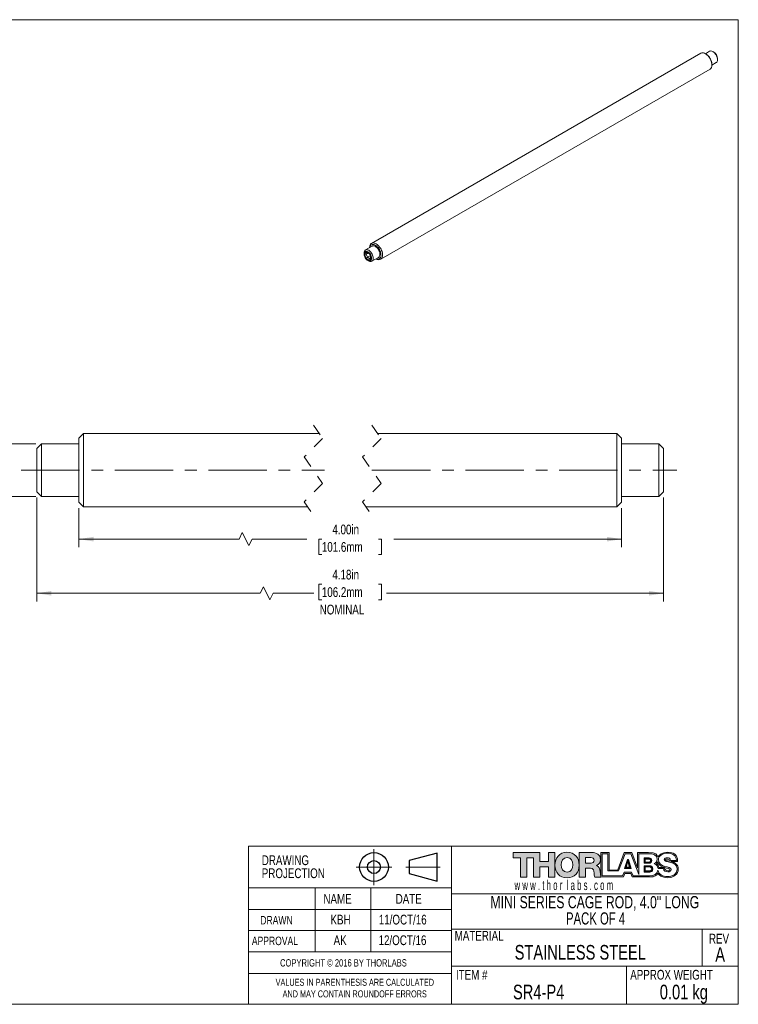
# Model space of a CAD drawing. Header units: inches. Extents: x 0.1 to 10.9, y 0 to 8.5.
# Tile 2 of 2: x 4.8 to 10.9, y 0 to 8.5. Entities that reach past the tile are written whole.
import ezdxf

# ---------------------------------------------------------------- set-up
doc = ezdxf.new("R2010")
doc.units = ezdxf.units.IN
doc.header["$MEASUREMENT"] = 0
doc.header["$PDSIZE"] = -1
doc.linetypes.add('CENTERX2', pattern=[0.8, 0.5, -0.1, 0.1, -0.1])
doc.linetypes.add('HIDDEN', pattern=[0.075, 0.05, -0.025])
doc.styles.add('SLDTEXTSTYLE0', font='TXT', dxfattribs={"width": 0.75})
doc.styles.add('SLDTEXTSTYLE1', font='TXT', dxfattribs={"width": 0.6})
doc.styles.add('SLDTEXTSTYLE2', font='TXT', dxfattribs={"width": 0.694444})
doc.dimstyles.new('SLDDIMSTYLE1', dxfattribs={"dimtxt": 0.083333, "dimasz": 0.125, "dimexe": 0, "dimexo": 0.0625, "dimgap": 0.020833, "dimtad": 0, "dimtih": 1, "dimtoh": 1, "dimlfac": 0.25, "dimrnd": 1e-09, "dimzin": 4, "dimdsep": 46, "dimtxsty": 'SLDTEXTSTYLE0', "dimsah": 1, "dimcen": 0.09, "dimadec": 0, "dimazin": 1, "dimtfac": 1, "dimtofl": 0, "dimtmove": 0, "dimatfit": 3, "dimfxl": 1, "dimfrac": 2, "dimtolj": 1, "dimtzin": 12, "dimarcsym": 0})
doc.dimstyles.new('SLDDIMSTYLE2', dxfattribs={"dimtxt": 0.083333, "dimasz": 0.125, "dimexe": 0, "dimexo": 0.0625, "dimgap": 0.020833, "dimtad": 0, "dimtih": 1, "dimtoh": 1, "dimlfac": 0.25, "dimrnd": 1e-09, "dimzin": 12, "dimdsep": 46, "dimtxsty": 'SLDTEXTSTYLE0', "dimsah": 1, "dimcen": 0.09, "dimadec": 0, "dimazin": 3, "dimtfac": 1, "dimtofl": 0, "dimtmove": 0, "dimatfit": 3, "dimfxl": 1, "dimfrac": 2, "dimtolj": 1, "dimtzin": 12, "dimarcsym": 0})
doc.dimstyles.new('SLDDIMSTYLE3', dxfattribs={"dimtxt": 0.083333, "dimasz": 0.125, "dimexe": 0, "dimexo": 0.0625, "dimgap": 0.020833, "dimtad": 0, "dimtih": 1, "dimtoh": 1, "dimlfac": 0.25, "dimrnd": 1e-09, "dimzin": 12, "dimdsep": 46, "dimtxsty": 'SLDTEXTSTYLE0', "dimsah": 1, "dimcen": 0.09, "dimadec": 0, "dimazin": 3, "dimtfac": 1, "dimtmove": 0, "dimatfit": 0, "dimfxl": 1, "dimfrac": 2, "dimtolj": 1, "dimtzin": 12, "dimarcsym": 0})

# ---------------------------------------------------------------- blocks, each defined once
blk = doc.blocks.new('THORLABS LOGO1')
at = {"linetype": 'Continuous'}
blk.add_hatch(color=7, dxfattribs=at).paths.add_polyline_path([(2.398, 1.664), (2.398, 1.97), (2.618, 1.97), (2.618, 1.13), (2.398, 1.13), (2.398, 1.476), (2.109, 1.476), (2.109, 1.13), (1.889, 1.13), (1.889, 1.782), (1.661, 1.782), (1.661, 1.13), (1.441, 1.13), (1.441, 1.782), (1.189, 1.782), (1.189, 1.97), (2.109, 1.97), (2.109, 1.664)], flags=0)
h = blk.add_hatch(color=7, dxfattribs=at)
edge = h.paths.add_edge_path(flags=0)
edge.add_spline(control_points=[(3.034, 1.1), (3.3, 1.101), (3.45, 1.295), (3.449, 1.539), (3.449, 1.783), (3.298, 1.976), (3.032, 1.976)], knot_values=[0, 0, 0, 0, 1, 1, 1, 2, 2, 2, 2], weights=[1, 1, 1, 1, 1, 1, 1], degree=3, periodic=0)
edge.add_spline(control_points=[(3.032, 1.976), (2.768, 1.975), (2.619, 1.782), (2.619, 1.54)], knot_values=[3.002118, 3.002118, 3.002118, 3.002118, 4, 4, 4, 4], weights=[1, 1, 1, 1], degree=3, periodic=0)
edge.add_spline(control_points=[(2.619, 1.54), (2.619, 1.54), (2.619, 1.539), (2.619, 1.539), (2.618, 1.295), (2.768, 1.101), (3.034, 1.1)], knot_values=[2, 2, 2, 2, 2.002118, 2.002118, 2.002118, 3.002118, 3.002118, 3.002118, 3.002118], weights=[1, 1, 1, 1, 1, 1, 1], degree=3, periodic=0)
edge = h.paths.add_edge_path(flags=0)
edge.add_spline(control_points=[(3.033, 1.301), (2.891, 1.301), (2.837, 1.426), (2.837, 1.551)], knot_values=[3, 3, 3, 3, 4, 4, 4, 4], weights=[1, 1, 1, 1], degree=3, periodic=0)
edge.add_spline(control_points=[(2.837, 1.551), (2.837, 1.676), (2.891, 1.801), (3.033, 1.801)], knot_values=[2, 2, 2, 2, 3, 3, 3, 3], weights=[1, 1, 1, 1], degree=3, periodic=0)
edge.add_spline(control_points=[(3.033, 1.801), (3.175, 1.801), (3.229, 1.676), (3.229, 1.551)], knot_values=[1, 1, 1, 1, 2, 2, 2, 2], weights=[1, 1, 1, 1], degree=3, periodic=0)
edge.add_spline(control_points=[(3.229, 1.551), (3.229, 1.426), (3.175, 1.301), (3.033, 1.301)], knot_values=[0, 0, 0, 0, 1, 1, 1, 1], weights=[1, 1, 1, 1], degree=3, periodic=0)
h = blk.add_hatch(color=7, dxfattribs=at)
edge = h.paths.add_edge_path(flags=0)
edge.add_line((3.45, 1.13), (3.45, 1.97))
edge.add_line((3.45, 1.97), (3.88, 1.97))
edge.add_spline(control_points=[(3.88, 1.97), (4.029, 1.97), (4.175, 1.903), (4.175, 1.734)], knot_values=[1, 1, 1, 1, 2, 2, 2, 2], weights=[1, 1, 1, 1], degree=3, periodic=0)
edge.add_spline(control_points=[(4.175, 1.734), (4.175, 1.643), (4.132, 1.557), (4.043, 1.523)], knot_values=[2, 2, 2, 2, 3, 3, 3, 3], weights=[1, 1, 1, 1], degree=3, periodic=0)
edge.add_line((4.043, 1.523), (4.043, 1.521))
edge.add_spline(control_points=[(4.043, 1.521), (4.133, 1.499), (4.159, 1.399), (4.166, 1.319)], knot_values=[4, 4, 4, 4, 5, 5, 5, 5], weights=[1, 1, 1, 1], degree=3, periodic=0)
edge.add_spline(control_points=[(4.166, 1.319), (4.169, 1.293), (4.173, 1.219), (4.188, 1.17)], knot_values=[5, 5, 5, 5, 5.740443, 5.740443, 5.740443, 5.740443], weights=[1, 1, 1, 1], degree=3, periodic=0)
edge.add_line((4.188, 1.17), (4.188, 1.13))
edge.add_line((4.188, 1.13), (3.984, 1.13))
edge.add_spline(control_points=[(3.984, 1.13), (3.965, 1.158), (3.962, 1.241), (3.959, 1.264)], knot_values=[7, 7, 7, 7, 8, 8, 8, 8], weights=[1, 1, 1, 1], degree=3, periodic=0)
edge.add_spline(control_points=[(3.959, 1.264), (3.953, 1.349), (3.939, 1.436), (3.836, 1.436)], knot_values=[8, 8, 8, 8, 9, 9, 9, 9], weights=[1, 1, 1, 1], degree=3, periodic=0)
edge.add_line((3.836, 1.436), (3.67, 1.436))
edge.add_line((3.67, 1.436), (3.67, 1.13))
edge.add_line((3.67, 1.13), (3.45, 1.13))
edge = h.paths.add_edge_path(flags=0)
edge.add_line((3.845, 1.796), (3.67, 1.796))
edge.add_line((3.67, 1.796), (3.67, 1.606))
edge.add_line((3.67, 1.606), (3.854, 1.606))
edge.add_spline(control_points=[(3.854, 1.606), (3.92, 1.606), (3.956, 1.642), (3.956, 1.705)], knot_values=[1, 1, 1, 1, 2, 2, 2, 2], weights=[1, 1, 1, 1], degree=3, periodic=0)
edge.add_spline(control_points=[(3.956, 1.705), (3.956, 1.768), (3.906, 1.796), (3.845, 1.796)], knot_values=[2, 2, 2, 2, 3, 3, 3, 3], weights=[1, 1, 1, 1], degree=3, periodic=0)
h = blk.add_hatch(color=7, dxfattribs=at)
edge = h.paths.add_edge_path(flags=0)
edge.add_spline(control_points=[(6.142, 1.818), (6.107, 1.886), (6.086, 1.97), (5.816, 1.97)], knot_values=[4, 4, 4, 4, 5, 5, 5, 5], weights=[1, 1, 1, 1], degree=3, periodic=0)
edge.add_line((5.816, 1.97), (5.445, 1.97))
edge.add_line((5.445, 1.97), (5.445, 1.447))
edge.add_line((5.445, 1.447), (5.251, 1.97))
edge.add_line((5.251, 1.97), (4.991, 1.97))
edge.add_line((4.991, 1.97), (4.765, 1.372))
edge.add_line((4.765, 1.372), (4.478, 1.37))
edge.add_line((4.478, 1.37), (4.474, 1.97))
edge.add_line((4.474, 1.97), (4.188, 1.97))
edge.add_line((4.188, 1.97), (4.188, 1.13))
edge.add_line((4.188, 1.13), (4.963, 1.132))
edge.add_line((4.963, 1.132), (5.013, 1.256))
edge.add_line((5.013, 1.256), (5.217, 1.256))
edge.add_line((5.217, 1.256), (5.265, 1.132))
edge.add_line((5.265, 1.132), (5.893, 1.132))
edge.add_spline(control_points=[(5.893, 1.132), (6.005, 1.134), (6.109, 1.187), (6.141, 1.265)], knot_values=[19, 19, 19, 19, 20, 20, 20, 20], weights=[1, 1, 1, 1], degree=3, periodic=0)
edge.add_spline(control_points=[(6.141, 1.265), (6.171, 1.187), (6.276, 1.109), (6.48, 1.109)], knot_values=[20, 20, 20, 20, 21, 21, 21, 21], weights=[1, 1, 1, 1], degree=3, periodic=0)
edge.add_spline(control_points=[(6.48, 1.109), (6.684, 1.109), (6.835, 1.233), (6.835, 1.396)], knot_values=[21, 21, 21, 21, 22, 22, 22, 22], weights=[1, 1, 1, 1], degree=3, periodic=0)
edge.add_spline(control_points=[(6.835, 1.396), (6.835, 1.561), (6.74, 1.62), (6.588, 1.66)], knot_values=[22, 22, 22, 22, 23, 23, 23, 23], weights=[1, 1, 1, 1], degree=3, periodic=0)
edge.add_spline(control_points=[(6.588, 1.66), (6.586, 1.661), (6.584, 1.661), (6.582, 1.662)], knot_values=[0, 0, 0, 0, 1, 1, 1, 1], weights=[1, 1, 1, 1], degree=3, periodic=0)
edge.add_line((6.582, 1.662), (6.814, 1.66))
edge.add_spline(control_points=[(6.814, 1.66), (6.814, 1.782), (6.79, 1.978), (6.464, 1.978)], knot_values=[2, 2, 2, 2, 3, 3, 3, 3], weights=[1, 1, 1, 1], degree=3, periodic=0)
edge.add_spline(control_points=[(6.464, 1.978), (6.274, 1.978), (6.18, 1.886), (6.142, 1.818)], knot_values=[3, 3, 3, 3, 4, 4, 4, 4], weights=[1, 1, 1, 1], degree=3, periodic=0)
edge = h.paths.add_edge_path(flags=0)
edge.add_spline(control_points=[(6.548, 1.382), (6.539, 1.345), (6.512, 1.334), (6.441, 1.354)], knot_values=[4, 4, 4, 4, 5, 5, 5, 5], weights=[1, 1, 1, 1], degree=3, periodic=0)
edge.add_spline(control_points=[(6.441, 1.354), (6.367, 1.374), (6.366, 1.415), (6.366, 1.46)], knot_values=[5, 5, 5, 5, 6, 6, 6, 6], weights=[1, 1, 1, 1], degree=3, periodic=0)
edge.add_spline(control_points=[(6.366, 1.46), (6.459, 1.433), (6.553, 1.401), (6.548, 1.382)], knot_values=[3, 3, 3, 3, 4, 4, 4, 4], weights=[1, 1, 1, 1], degree=3, periodic=0)
edge = h.paths.add_edge_path(flags=0)
edge.add_spline(control_points=[(6.114, 1.739), (6.114, 1.671), (6.074, 1.616), (6.014, 1.587)], knot_values=[17, 17, 17, 17, 18, 18, 18, 18], weights=[1, 1, 1, 1], degree=3, periodic=0)
edge.add_spline(control_points=[(6.014, 1.587), (6.089, 1.565), (6.137, 1.504), (6.144, 1.427)], knot_values=[18, 18, 18, 18, 19, 19, 19, 19], weights=[1, 1, 1, 1], degree=3, periodic=0)
edge.add_line((6.144, 1.427), (6.333, 1.427))
edge.add_spline(control_points=[(6.333, 1.427), (6.337, 1.338), (6.393, 1.309), (6.477, 1.309)], knot_values=[20, 20, 20, 20, 21, 21, 21, 21], weights=[1, 1, 1, 1], degree=3, periodic=0)
edge.add_spline(control_points=[(6.477, 1.309), (6.536, 1.309), (6.598, 1.33), (6.598, 1.386)], knot_values=[21, 21, 21, 21, 22, 22, 22, 22], weights=[1, 1, 1, 1], degree=3, periodic=0)
edge.add_spline(control_points=[(6.598, 1.386), (6.598, 1.453), (6.489, 1.466), (6.38, 1.496)], knot_values=[22, 22, 22, 22, 23, 23, 23, 23], weights=[1, 1, 1, 1], degree=3, periodic=0)
edge.add_spline(control_points=[(6.38, 1.496), (6.271, 1.527), (6.158, 1.576), (6.158, 1.715)], knot_values=[23, 23, 23, 23, 24, 24, 24, 24], weights=[1, 1, 1, 1], degree=3, periodic=0)
edge.add_spline(control_points=[(6.158, 1.715), (6.158, 1.88), (6.325, 1.945), (6.467, 1.945)], knot_values=[24, 24, 24, 24, 25, 25, 25, 25], weights=[1, 1, 1, 1], degree=3, periodic=0)
edge.add_spline(control_points=[(6.467, 1.945), (6.618, 1.945), (6.77, 1.872), (6.771, 1.701)], knot_values=[25, 25, 25, 25, 26, 26, 26, 26], weights=[1, 1, 1, 1], degree=3, periodic=0)
edge.add_line((6.771, 1.701), (6.574, 1.701))
edge.add_spline(control_points=[(6.574, 1.701), (6.577, 1.77), (6.512, 1.792), (6.451, 1.792)], knot_values=[27, 27, 27, 27, 28, 28, 28, 28], weights=[1, 1, 1, 1], degree=3, periodic=0)
edge.add_spline(control_points=[(6.451, 1.792), (6.409, 1.792), (6.355, 1.777), (6.355, 1.727)], knot_values=[28, 28, 28, 28, 29, 29, 29, 29], weights=[1, 1, 1, 1], degree=3, periodic=0)
edge.add_spline(control_points=[(6.355, 1.727), (6.355, 1.669), (6.465, 1.659), (6.576, 1.628)], knot_values=[29, 29, 29, 29, 30, 30, 30, 30], weights=[1, 1, 1, 1], degree=3, periodic=0)
edge.add_spline(control_points=[(6.576, 1.628), (6.685, 1.597), (6.796, 1.546), (6.796, 1.41)], knot_values=[30, 30, 30, 30, 31, 31, 31, 31], weights=[1, 1, 1, 1], degree=3, periodic=0)
edge.add_spline(control_points=[(6.796, 1.41), (6.796, 1.218), (6.632, 1.147), (6.465, 1.147)], knot_values=[31, 31, 31, 31, 32, 32, 32, 32], weights=[1, 1, 1, 1], degree=3, periodic=0)
edge.add_spline(control_points=[(6.465, 1.147), (6.311, 1.147), (6.172, 1.216), (6.142, 1.364)], knot_values=[0, 0, 0, 0, 1, 1, 1, 1], weights=[1, 1, 1, 1], degree=3, periodic=0)
edge.add_spline(control_points=[(6.142, 1.364), (6.122, 1.22), (5.998, 1.169), (5.849, 1.169)], knot_values=[1, 1, 1, 1, 2, 2, 2, 2], weights=[1, 1, 1, 1], degree=3, periodic=0)
edge.add_line((5.849, 1.169), (5.294, 1.169))
edge.add_line((5.294, 1.169), (5.238, 1.298))
edge.add_line((5.238, 1.298), (4.992, 1.298))
edge.add_line((4.992, 1.298), (4.935, 1.17))
edge.add_line((4.935, 1.17), (4.233, 1.17))
edge.add_line((4.233, 1.17), (4.233, 1.929))
edge.add_line((4.233, 1.929), (4.431, 1.929))
edge.add_line((4.431, 1.929), (4.431, 1.342))
edge.add_line((4.431, 1.342), (4.795, 1.342))
edge.add_line((4.795, 1.342), (5.015, 1.929))
edge.add_line((5.015, 1.929), (5.216, 1.929))
edge.add_line((5.216, 1.929), (5.484, 1.222))
edge.add_line((5.484, 1.222), (5.484, 1.929))
edge.add_line((5.484, 1.929), (5.84, 1.929))
edge.add_spline(control_points=[(5.84, 1.929), (5.97, 1.931), (6.114, 1.897), (6.114, 1.739)], knot_values=[16, 16, 16, 16, 17, 17, 17, 17], weights=[1, 1, 1, 1], degree=3, periodic=0)
edge = h.paths.add_edge_path(flags=0)
edge.add_line((6.361, 1.462), (6.17, 1.462))
edge.add_spline(control_points=[(6.17, 1.462), (6.17, 1.519), (6.12, 1.569), (6.089, 1.59)], knot_values=[8, 8, 8, 8, 9, 9, 9, 9], weights=[1, 1, 1, 1], degree=3, periodic=0)
edge.add_spline(control_points=[(6.089, 1.59), (6.104, 1.608), (6.128, 1.626), (6.136, 1.658)], knot_values=[9, 9, 9, 9, 10, 10, 10, 10], weights=[1, 1, 1, 1], degree=3, periodic=0)
edge.add_spline(control_points=[(6.136, 1.658), (6.136, 1.569), (6.219, 1.501), (6.324, 1.472)], knot_values=[10, 10, 10, 10, 11, 11, 11, 11], weights=[1, 1, 1, 1], degree=3, periodic=0)
edge.add_spline(control_points=[(6.324, 1.472), (6.336, 1.469), (6.349, 1.465), (6.361, 1.462)], knot_values=[0, 0, 0, 0, 1, 1, 1, 1], weights=[1, 1, 1, 1], degree=3, periodic=0)
edge = h.paths.add_edge_path(flags=0)
edge.add_spline(control_points=[(6.466, 1.742), (6.511, 1.74), (6.526, 1.731), (6.53, 1.704)], knot_values=[2, 2, 2, 2, 3, 3, 3, 3], weights=[1, 1, 1, 1], degree=3, periodic=0)
edge.add_spline(control_points=[(6.53, 1.704), (6.532, 1.693), (6.532, 1.686), (6.532, 1.672)], knot_values=[3, 3, 3, 3, 4, 4, 4, 4], weights=[1, 1, 1, 1], degree=3, periodic=0)
edge.add_spline(control_points=[(6.532, 1.672), (6.427, 1.699), (6.398, 1.703), (6.398, 1.726)], knot_values=[0, 0, 0, 0, 1, 1, 1, 1], weights=[1, 1, 1, 1], degree=3, periodic=0)
edge.add_spline(control_points=[(6.398, 1.726), (6.398, 1.736), (6.444, 1.742), (6.466, 1.742)], knot_values=[1, 1, 1, 1, 2, 2, 2, 2], weights=[1, 1, 1, 1], degree=3, periodic=0)
h = blk.add_hatch(color=7, dxfattribs=at)
h.paths.add_polyline_path([(5.003, 1.425), (5.229, 1.425), (5.133, 1.729), (5.102, 1.729)], flags=0)
h.paths.add_polyline_path([(5.056, 1.466), (5.115, 1.649), (5.173, 1.466)], flags=0)
h = blk.add_hatch(color=7, dxfattribs=at)
edge = h.paths.add_edge_path(flags=0)
edge.add_line((5.665, 1.602), (5.665, 1.786))
edge.add_line((5.665, 1.786), (5.841, 1.786))
edge.add_spline(control_points=[(5.841, 1.786), (5.889, 1.786), (5.934, 1.763), (5.934, 1.693)], knot_values=[1, 1, 1, 1, 2, 2, 2, 2], weights=[1, 1, 1, 1], degree=3, periodic=0)
edge.add_spline(control_points=[(5.934, 1.693), (5.934, 1.625), (5.88, 1.602), (5.841, 1.602)], knot_values=[2, 2, 2, 2, 3, 3, 3, 3], weights=[1, 1, 1, 1], degree=3, periodic=0)
edge.add_line((5.841, 1.602), (5.665, 1.602))
edge = h.paths.add_edge_path(flags=0)
edge.add_spline(control_points=[(5.891, 1.692), (5.891, 1.732), (5.859, 1.745), (5.826, 1.745)], knot_values=[3, 3, 3, 3, 4, 4, 4, 4], weights=[1, 1, 1, 1], degree=3, periodic=0)
edge.add_line((5.826, 1.745), (5.703, 1.745))
edge.add_line((5.703, 1.745), (5.703, 1.639))
edge.add_line((5.703, 1.639), (5.826, 1.639))
edge.add_spline(control_points=[(5.826, 1.639), (5.853, 1.639), (5.891, 1.652), (5.891, 1.692)], knot_values=[2, 2, 2, 2, 3, 3, 3, 3], weights=[1, 1, 1, 1], degree=3, periodic=0)
h = blk.add_hatch(color=7, dxfattribs=at)
edge = h.paths.add_edge_path(flags=0)
edge.add_line((5.665, 1.302), (5.665, 1.514))
edge.add_line((5.665, 1.514), (5.86, 1.514))
edge.add_spline(control_points=[(5.86, 1.514), (5.913, 1.514), (5.963, 1.488), (5.963, 1.407)], knot_values=[1, 1, 1, 1, 2, 2, 2, 2], weights=[1, 1, 1, 1], degree=3, periodic=0)
edge.add_spline(control_points=[(5.963, 1.407), (5.963, 1.329), (5.904, 1.302), (5.86, 1.302)], knot_values=[2, 2, 2, 2, 3, 3, 3, 3], weights=[1, 1, 1, 1], degree=3, periodic=0)
edge.add_line((5.86, 1.302), (5.665, 1.302))
edge = h.paths.add_edge_path(flags=0)
edge.add_spline(control_points=[(5.927, 1.406), (5.927, 1.458), (5.889, 1.475), (5.849, 1.475)], knot_values=[3, 3, 3, 3, 4, 4, 4, 4], weights=[1, 1, 1, 1], degree=3, periodic=0)
edge.add_line((5.849, 1.475), (5.702, 1.475))
edge.add_line((5.702, 1.475), (5.702, 1.338))
edge.add_line((5.702, 1.338), (5.849, 1.338))
edge.add_spline(control_points=[(5.849, 1.338), (5.882, 1.338), (5.927, 1.355), (5.927, 1.406)], knot_values=[2, 2, 2, 2, 3, 3, 3, 3], weights=[1, 1, 1, 1], degree=3, periodic=0)
at = {"color": 7, "linetype": 'Continuous', "lineweight": 0}
for p, q in [((1.189, 1.782), (1.189, 1.97)), ((1.189, 1.97), (2.109, 1.97)), ((1.441, 1.782), (1.189, 1.782)), ((1.441, 1.13), (1.441, 1.782)), ((1.889, 1.782), (1.661, 1.782)), ((1.661, 1.782), (1.661, 1.13)), ((1.889, 1.13), (1.889, 1.782)), ((2.109, 1.97), (2.109, 1.664)), ((2.398, 1.664), (2.398, 1.97)), ((2.398, 1.97), (2.618, 1.97)), ((2.618, 1.97), (2.618, 1.13)), ((3.45, 1.97), (3.88, 1.97)), ((3.45, 1.13), (3.45, 1.97)), ((3.845, 1.796), (3.67, 1.796)), ((3.67, 1.796), (3.67, 1.606)), ((4.474, 1.97), (4.188, 1.97)), ((4.188, 1.97), (4.188, 1.13)), ((4.233, 1.17), (4.233, 1.929)), ((4.233, 1.929), (4.431, 1.929)), ((4.431, 1.929), (4.431, 1.342)), ((4.478, 1.37), (4.474, 1.97)), ((4.991, 1.97), (4.765, 1.372)), ((4.795, 1.342), (5.015, 1.929)), ((5.251, 1.97), (4.991, 1.97)), ((5.003, 1.425), (5.102, 1.729)), ((5.015, 1.929), (5.216, 1.929)), ((5.102, 1.729), (5.133, 1.729)), ((5.133, 1.729), (5.229, 1.425)), ((5.216, 1.929), (5.484, 1.222)), ((5.445, 1.447), (5.251, 1.97)), ((5.816, 1.97), (5.445, 1.97)), ((5.445, 1.97), (5.445, 1.447)), ((5.484, 1.222), (5.484, 1.929)), ((5.484, 1.929), (5.84, 1.929)), ((5.665, 1.786), (5.841, 1.786)), ((5.665, 1.602), (5.665, 1.786)), ((5.703, 1.745), (5.703, 1.639)), ((5.826, 1.745), (5.703, 1.745)), ((6.771, 1.701), (6.574, 1.701)), ((2.109, 1.664), (2.398, 1.664)), ((2.398, 1.476), (2.109, 1.476)), ((2.109, 1.476), (2.109, 1.13)), ((2.398, 1.13), (2.398, 1.476)), ((3.67, 1.606), (3.854, 1.606)), ((3.836, 1.436), (3.67, 1.436)), ((3.67, 1.436), (3.67, 1.13)), ((4.043, 1.523), (4.043, 1.521)), ((4.765, 1.372), (4.478, 1.37)), ((5.229, 1.425), (5.003, 1.425)), ((5.115, 1.649), (5.056, 1.466)), ((5.056, 1.466), (5.173, 1.466)), ((5.173, 1.466), (5.115, 1.649)), ((5.841, 1.602), (5.665, 1.602)), ((5.665, 1.514), (5.86, 1.514)), ((5.665, 1.302), (5.665, 1.514)), ((5.702, 1.475), (5.702, 1.338)), ((5.849, 1.475), (5.702, 1.475)), ((5.703, 1.639), (5.826, 1.639)), ((6.144, 1.427), (6.333, 1.427)), ((6.361, 1.462), (6.17, 1.462)), ((6.582, 1.662), (6.814, 1.66)), ((1.661, 1.13), (1.441, 1.13)), ((2.109, 1.13), (1.889, 1.13)), ((2.618, 1.13), (2.398, 1.13)), ((3.67, 1.13), (3.45, 1.13)), ((4.188, 1.13), (3.984, 1.13)), ((4.188, 1.17), (4.188, 1.13)), ((4.188, 1.13), (4.963, 1.132)), ((4.935, 1.17), (4.233, 1.17)), ((4.431, 1.342), (4.795, 1.342)), ((4.992, 1.298), (4.935, 1.17)), ((4.963, 1.132), (5.013, 1.256)), ((5.238, 1.298), (4.992, 1.298)), ((5.013, 1.256), (5.217, 1.256)), ((5.217, 1.256), (5.265, 1.132)), ((5.294, 1.169), (5.238, 1.298)), ((5.265, 1.132), (5.893, 1.132)), ((5.849, 1.169), (5.294, 1.169)), ((5.86, 1.302), (5.665, 1.302)), ((5.702, 1.338), (5.849, 1.338))]:
    blk.add_line(p, q, dxfattribs=at)
at = {"color": 8, "linetype": 'Continuous', "lineweight": 0}
for points in [[(2.619, 1.54), (2.619, 1.782), (2.768, 1.975), (3.032, 1.976)], [(3.033, 1.801), (2.891, 1.801), (2.837, 1.676), (2.837, 1.551)], [(3.229, 1.551), (3.229, 1.676), (3.175, 1.801), (3.033, 1.801)], [(3.956, 1.705), (3.956, 1.768), (3.906, 1.796), (3.845, 1.796)], [(3.854, 1.606), (3.92, 1.606), (3.956, 1.642), (3.956, 1.705)], [(3.88, 1.97), (4.029, 1.97), (4.175, 1.903), (4.175, 1.734)], [(4.175, 1.734), (4.175, 1.643), (4.132, 1.557), (4.043, 1.523)], [(6.142, 1.818), (6.107, 1.886), (6.086, 1.97), (5.816, 1.97)], [(5.891, 1.692), (5.891, 1.732), (5.859, 1.745), (5.826, 1.745)], [(5.826, 1.639), (5.853, 1.639), (5.891, 1.652), (5.891, 1.692)], [(5.84, 1.929), (5.97, 1.931), (6.114, 1.897), (6.114, 1.739)], [(5.841, 1.786), (5.889, 1.786), (5.934, 1.763), (5.934, 1.693)], [(5.934, 1.693), (5.934, 1.625), (5.88, 1.602), (5.841, 1.602)], [(6.114, 1.739), (6.114, 1.671), (6.074, 1.616), (6.014, 1.587)], [(6.464, 1.978), (6.274, 1.978), (6.18, 1.886), (6.142, 1.818)], [(6.158, 1.715), (6.158, 1.88), (6.325, 1.945), (6.467, 1.945)], [(6.38, 1.496), (6.271, 1.527), (6.158, 1.576), (6.158, 1.715)], [(6.451, 1.792), (6.409, 1.792), (6.355, 1.777), (6.355, 1.727)], [(6.355, 1.727), (6.355, 1.669), (6.465, 1.659), (6.576, 1.628)], [(6.398, 1.726), (6.398, 1.736), (6.444, 1.742), (6.466, 1.742)], [(6.532, 1.672), (6.427, 1.699), (6.398, 1.703), (6.398, 1.726)], [(6.574, 1.701), (6.577, 1.77), (6.512, 1.792), (6.451, 1.792)], [(6.814, 1.66), (6.814, 1.782), (6.79, 1.978), (6.464, 1.978)], [(6.466, 1.742), (6.511, 1.74), (6.526, 1.731), (6.53, 1.704)], [(6.467, 1.945), (6.618, 1.945), (6.77, 1.872), (6.771, 1.701)], [(6.53, 1.704), (6.532, 1.693), (6.532, 1.686), (6.532, 1.672)], [(2.837, 1.551), (2.837, 1.426), (2.891, 1.301), (3.033, 1.301)], [(3.033, 1.301), (3.175, 1.301), (3.229, 1.426), (3.229, 1.551)], [(3.959, 1.264), (3.953, 1.349), (3.939, 1.436), (3.836, 1.436)], [(4.043, 1.521), (4.133, 1.499), (4.159, 1.399), (4.166, 1.319)], [(5.927, 1.406), (5.927, 1.458), (5.889, 1.475), (5.849, 1.475)], [(5.849, 1.338), (5.882, 1.338), (5.927, 1.355), (5.927, 1.406)], [(6.142, 1.364), (6.122, 1.22), (5.998, 1.169), (5.849, 1.169)], [(5.86, 1.514), (5.913, 1.514), (5.963, 1.488), (5.963, 1.407)], [(5.963, 1.407), (5.963, 1.329), (5.904, 1.302), (5.86, 1.302)], [(6.014, 1.587), (6.089, 1.565), (6.137, 1.504), (6.144, 1.427)], [(6.089, 1.59), (6.104, 1.608), (6.128, 1.626), (6.136, 1.658)], [(6.17, 1.462), (6.17, 1.519), (6.12, 1.569), (6.089, 1.59)], [(6.136, 1.658), (6.136, 1.569), (6.219, 1.501), (6.324, 1.472)], [(6.465, 1.147), (6.311, 1.147), (6.172, 1.216), (6.142, 1.364)], [(6.324, 1.472), (6.336, 1.469), (6.349, 1.465), (6.361, 1.462)], [(6.333, 1.427), (6.337, 1.338), (6.393, 1.309), (6.477, 1.309)], [(6.366, 1.46), (6.459, 1.433), (6.553, 1.401), (6.548, 1.382)], [(6.441, 1.354), (6.367, 1.374), (6.366, 1.415), (6.366, 1.46)], [(6.598, 1.386), (6.598, 1.453), (6.489, 1.466), (6.38, 1.496)], [(6.548, 1.382), (6.539, 1.345), (6.512, 1.334), (6.441, 1.354)], [(6.796, 1.41), (6.796, 1.218), (6.632, 1.147), (6.465, 1.147)], [(6.477, 1.309), (6.536, 1.309), (6.598, 1.33), (6.598, 1.386)], [(6.48, 1.109), (6.684, 1.109), (6.835, 1.233), (6.835, 1.396)], [(6.576, 1.628), (6.685, 1.597), (6.796, 1.546), (6.796, 1.41)], [(6.588, 1.66), (6.586, 1.661), (6.584, 1.661), (6.582, 1.662)], [(6.835, 1.396), (6.835, 1.561), (6.74, 1.62), (6.588, 1.66)], [(3.984, 1.13), (3.965, 1.158), (3.962, 1.241), (3.959, 1.264)], [(4.166, 1.319), (4.169, 1.293), (4.173, 1.219), (4.188, 1.17)], [(5.893, 1.132), (6.005, 1.134), (6.109, 1.187), (6.141, 1.265)], [(6.141, 1.265), (6.171, 1.187), (6.276, 1.109), (6.48, 1.109)]]:
    blk.add_open_spline(points, degree=3, dxfattribs=at)
for points, knots in [([(3.032, 1.976), (3.298, 1.976), (3.449, 1.783), (3.449, 1.539), (3.45, 1.295), (3.3, 1.101), (3.034, 1.1)], [0, 0, 0, 0, 1, 1, 1, 2, 2, 2, 2]), ([(3.034, 1.1), (2.768, 1.101), (2.618, 1.295), (2.619, 1.539), (2.619, 1.539), (2.619, 1.54), (2.619, 1.54)], [2, 2, 2, 2, 3, 3, 3, 3.002118, 3.002118, 3.002118, 3.002118])]:
    blk.add_open_spline(points, degree=3, knots=knots, dxfattribs=at)
blk = doc.blocks.new('Third Angle Projection Block')
at = {"color": 7, "linetype": 'CENTERX2', "lineweight": 0}
for p, q in [((3.995, 0.938), (3.995, 0.554)), ((3.803, 0.746), (4.187, 0.746)), ((4.336, 0.746), (4.703, 0.746))]:
    blk.add_line(p, q, dxfattribs=at)
at = {"color": 7, "linetype": 'Continuous', "lineweight": 30}
for p, q in [((4.67, 0.896), (4.37, 0.815)), ((4.67, 0.596), (4.67, 0.896)), ((4.37, 0.815), (4.37, 0.676)), ((4.37, 0.676), (4.67, 0.596))]:
    blk.add_line(p, q, dxfattribs=at)
for radius in [0.154, 0.0696]:
    blk.add_circle((3.995, 0.746), radius, dxfattribs=at)
at = {"color": 7, "linetype": 'Continuous', "lineweight": 0}
blk.add_point((3.995, 0.746), dxfattribs=at)
blk = doc.blocks.new('SW_NOTE_0')
at = {"color": 0, "linetype": 'Continuous', "lineweight": 0, "char_height": 0.06, "attachment_point": 2, "style": 'SLDTEXTSTYLE0'}
for s, insert in [('VALUES IN PARENTHESIS ARE CALCULATED', (0.7837, 0.0773)), ('AND MAY CONTAIN ROUNDOFF ERRORS', (0.7826, -0.022))]:
    blk.add_mtext(s, dxfattribs=dict(at, insert=insert))
blk = doc.blocks.new('SW_NOTE_1')
at = {"color": 0, "linetype": 'Continuous', "lineweight": 0, "char_height": 0.08333, "attachment_point": 1, "style": 'SLDTEXTSTYLE0'}
for s, insert in [('DRAWING', (0, 0.1074)), ('PROJECTION', (0, -0.0037))]:
    blk.add_mtext(s, dxfattribs=dict(at, insert=insert))
blk = doc.blocks.new('SW_NOTE_2')
at = {"color": 0, "linetype": 'Continuous', "lineweight": 0, "attachment_point": 2}
for s, insert, char_height, style in [('MINI SERIES CAGE ROD, 4.0" LONG', (1.1312, 0.1343), 0.104167, 'SLDTEXTSTYLE0'), ('PACK OF 4', (1.1378, -0.0046), 0.10417, 'SLDTEXTSTYLE2')]:
    blk.add_mtext(s, dxfattribs=dict(at, insert=insert, char_height=char_height, style=style))
blk = doc.blocks.new('_D_1')
at = {"color": 7, "linetype": 'Continuous', "lineweight": 0}
for p, q in [((5.3097, 4.276), (5.3097, 3.9405)), ((9.9464, 4.276), (9.9464, 3.9405)), ((6.6777, 4.0105), (6.7055, 4.066)), ((6.7055, 4.066), (6.761, 3.9549)), ((5.3097, 4.0105), (6.6777, 4.0105)), ((6.761, 3.9549), (6.7888, 4.0105)), ((6.7888, 4.0105), (7.2563, 4.0105)), ((7.3854, 4.0105), (7.36, 4.0105)), ((7.36, 4.0105), (7.36, 3.8781)), ((7.8707, 4.0105), (7.8961, 4.0105)), ((7.8961, 4.0105), (7.8961, 3.8781)), ((9.9464, 4.0105), (7.9997, 4.0105)), ((7.36, 3.8781), (7.3854, 3.8781)), ((7.8961, 3.8781), (7.8707, 3.8781))]:
    blk.add_line(p, q, dxfattribs=at)
for points in [[(5.3097, 4.0105), (5.4347, 3.9905), (5.4347, 4.0305)], [(9.9464, 4.0105), (9.8214, 4.0305), (9.8214, 3.9905)]]:
    blk.add_solid(points, dxfattribs=at)
at = {"color": 7, "linetype": 'Continuous', "lineweight": 0, "char_height": 0.08333, "attachment_point": 1, "style": 'SLDTEXTSTYLE0'}
for s, insert in [('4.00in', (7.4753, 4.1348)), ('101.6mm', (7.3854, 3.9855))]:
    blk.add_mtext(s, dxfattribs=dict(at, insert=insert))
blk = doc.blocks.new('_D_2')
at = {"color": 7, "linetype": 'Continuous', "lineweight": 0}
for p, q in [((4.9497, 4.366), (4.9497, 3.4778)), ((10.3064, 4.366), (10.3064, 3.4778)), ((7.3854, 3.6246), (7.36, 3.6246)), ((7.36, 3.6246), (7.36, 3.4922)), ((7.8707, 3.6246), (7.8961, 3.6246)), ((7.8961, 3.6246), (7.8961, 3.4922)), ((4.9497, 3.5478), (6.8577, 3.5478)), ((6.8577, 3.5478), (6.8855, 3.6033)), ((6.8855, 3.6033), (6.941, 3.4922)), ((6.941, 3.4922), (6.9688, 3.5478)), ((6.9688, 3.5478), (7.3178, 3.5478)), ((10.3064, 3.5478), (7.9383, 3.5478)), ((7.36, 3.4922), (7.3854, 3.4922)), ((7.8961, 3.4922), (7.8707, 3.4922))]:
    blk.add_line(p, q, dxfattribs=at)
for points in [[(4.9497, 3.5478), (5.0747, 3.5278), (5.0747, 3.5678)], [(10.3064, 3.5478), (10.1814, 3.5678), (10.1814, 3.5278)]]:
    blk.add_solid(points, dxfattribs=at)
at = {"color": 7, "linetype": 'Continuous', "lineweight": 0, "char_height": 0.08333, "attachment_point": 1, "style": 'SLDTEXTSTYLE0'}
for s, insert in [('4.18in', (7.4753, 3.7489)), ('106.2mm', (7.3854, 3.5996)), ('NOMINAL', (7.367, 3.4503))]:
    blk.add_mtext(s, dxfattribs=dict(at, insert=insert))
blk = doc.blocks.new('_D_3')
at = {"color": 7, "linetype": 'Continuous', "lineweight": 0}
for p, q in [((4.4943, 4.824), (4.4943, 5.074)), ((4.9397, 4.824), (4.4243, 4.824)), ((4.9397, 4.376), (4.4243, 4.376)), ((4.4943, 4.0105), (4.4943, 4.376)), ((4.3443, 4.0105), (4.4943, 4.0105))]:
    blk.add_line(p, q, dxfattribs=at)
for points in [[(4.4943, 4.824), (4.5143, 4.949), (4.4743, 4.949)], [(4.4943, 4.376), (4.4743, 4.251), (4.5143, 4.251)]]:
    blk.add_solid(points, dxfattribs=at)
at = {"color": 7, "linetype": 'Continuous', "lineweight": 0, "attachment_point": 1, "style": 'SLDTEXTSTYLE0'}
for s, insert, char_height in [('REMOVABLE SS4S025 (INCLUDED)', (2.5305, 4.0517), 0.083333), ('(4-40 SETSCREW, 0.25in [6.35mm] LONG)', (2.1602, 3.9193), 0.083333), ('0.050in [1.3mm] HEX', (3.2218, 3.7869), 0.083333), ('2 PLACES', (3.7967, 3.6544), 0.08333)]:
    blk.add_mtext(s, dxfattribs=dict(at, insert=insert, char_height=char_height))

msp = doc.modelspace()

# ---------------------------------------------------------------- linework, layer by layer
at = {"color": 7, "linetype": 'Continuous', "lineweight": 0}
for p, q in [((0.0622, 8.4506), (10.9445, 8.4506)), ((10.9445, 0.0356), (10.9445, 8.4506)), ((10.6992, 8.1807), (10.663, 8.1598)), ((10.7342, 8.1738), (10.7272, 8.1779)), ((10.6243, 8.1634), (7.81, 6.5388)), ((10.6706, 8.1554), (10.6635, 8.1595)), ((10.719, 8.0628), (10.7552, 8.0837)), ((10.7668, 8.1093), (10.7668, 8.1175)), ((7.8885, 6.4028), (10.7028, 8.0274)), ((10.719, 8.0634), (10.719, 8.0715)), ((7.8142, 6.5152), (7.7576, 6.4825)), ((7.746, 6.4569), (7.746, 6.4487)), ((7.7499, 6.4465), (7.7642, 6.4668)), ((7.7642, 6.4096), (7.7499, 6.4465)), ((7.7652, 6.4458), (7.7499, 6.4465)), ((7.7642, 6.4668), (7.7928, 6.4503)), ((7.7642, 6.4668), (7.7754, 6.4603)), ((7.7754, 6.4195), (7.7642, 6.4096)), ((7.7928, 6.3931), (7.7642, 6.4096)), ((7.7754, 6.4603), (7.7652, 6.4458)), ((7.7829, 6.456), (7.7652, 6.4458)), ((7.7652, 6.4458), (7.7754, 6.4195)), ((7.7928, 6.4503), (7.7754, 6.4603)), ((7.7994, 6.4334), (7.7754, 6.4195)), ((7.7754, 6.4195), (7.7958, 6.4077)), ((7.7928, 6.4503), (7.8071, 6.4135)), ((7.8071, 6.4135), (7.7928, 6.3931)), ((7.7958, 6.4077), (7.7928, 6.3931)), ((7.7958, 6.4077), (7.8045, 6.4201)), ((7.8136, 6.3855), (7.8702, 6.4182)), ((7.7785, 6.3924), (7.7856, 6.3883)), ((5.3497, 4.914), (5.3097, 4.874)), ((7.3614, 4.914), (5.3497, 4.914)), ((5.3497, 4.914), (5.3497, 4.6)), ((9.9064, 4.914), (7.8614, 4.914)), ((9.9464, 4.874), (9.9064, 4.914)), ((9.9064, 4.6), (9.9064, 4.914)), ((4.9897, 4.824), (4.9497, 4.784)), ((5.3097, 4.824), (4.9897, 4.824)), ((4.9897, 4.824), (4.9897, 4.376)), ((5.3097, 4.6), (5.3097, 4.874)), ((9.9464, 4.874), (9.9464, 4.6)), ((10.2664, 4.824), (9.9464, 4.824)), ((10.3064, 4.784), (10.2664, 4.824)), ((10.2664, 4.376), (10.2664, 4.824)), ((4.9497, 4.416), (4.9497, 4.784)), ((10.3064, 4.784), (10.3064, 4.416)), ((5.3097, 4.326), (5.3097, 4.6)), ((5.3497, 4.6), (5.3497, 4.286)), ((9.9064, 4.286), (9.9064, 4.6)), ((9.9464, 4.6), (9.9464, 4.326)), ((4.9497, 4.416), (4.9897, 4.376)), ((10.2664, 4.376), (10.3064, 4.416)), ((4.9897, 4.376), (5.3097, 4.376)), ((5.3097, 4.326), (5.3497, 4.286)), ((9.9064, 4.286), (9.9464, 4.326)), ((9.9464, 4.376), (10.2664, 4.376)), ((5.3497, 4.286), (7.2641, 4.286)), ((7.7641, 4.286), (9.9064, 4.286)), ((10.9445, 1.3874), (10.9445, 1.9698)), ((6.7572, 0.2977), (6.7572, 1.3874)), ((6.7572, 1.3874), (8.4938, 1.3874)), ((8.4938, 1.3874), (8.4938, 0.0356)), ((8.4938, 1.3874), (10.9445, 1.3874)), ((6.7572, 0.4841), (6.7572, 1.0302)), ((6.7572, 0.0356), (6.7572, 1.0302)), ((8.4938, 1.0302), (6.7572, 1.0302)), ((7.3281, 1.0302), (7.3281, 0.4841)), ((7.8037, 1.0302), (7.8037, 0.4841)), ((8.4938, 0.98), (10.9445, 0.98)), ((8.4938, 0.846), (6.7572, 0.846)), ((8.4938, 0.6756), (10.9445, 0.6756)), ((10.6365, 0.6756), (10.6365, 0.3599)), ((8.4938, 0.6662), (6.7572, 0.6662)), ((8.4938, 0.4841), (6.7572, 0.4841)), ((6.7572, 0.4841), (6.7572, 0.2977)), ((8.4938, 0.3599), (10.9445, 0.3599)), ((9.9901, 0.3599), (9.9901, 0.0356)), ((6.7572, 0.2977), (8.4938, 0.2977)), ((10.9445, 0.0356), (0.0622, 0.0356))]:
    msp.add_line(p, q, dxfattribs=at)
at = {"color": 7, "linetype": 'HIDDEN', "lineweight": 0}
for p, q in [((7.3128, 4.984), (7.3915, 4.8707)), ((7.8128, 4.984), (7.8915, 4.8707)), ((7.3915, 4.8707), (7.234, 4.7132)), ((7.8915, 4.8707), (7.734, 4.7132)), ((7.234, 4.7132), (7.3915, 4.4867)), ((7.734, 4.7132), (7.8915, 4.4867)), ((7.3915, 4.4867), (7.234, 4.3292)), ((7.8915, 4.4867), (7.734, 4.3292)), ((7.234, 4.3292), (7.3128, 4.216)), ((7.734, 4.3292), (7.8128, 4.216))]:
    msp.add_line(p, q, dxfattribs=at)
at = {"color": 7, "linetype": 'CENTERX2', "lineweight": 0}
for p, q in [((4.8155, 4.6), (7.4087, 4.6)), ((7.8128, 4.6), (10.419, 4.6))]:
    msp.add_line(p, q, dxfattribs=at)
at = {"color": 7, "linetype": 'Continuous', "lineweight": 0, "flags": 128}
for points in [[(10.719, 8.0634), (10.7185, 8.0728), (10.7168, 8.0827), (10.714, 8.0929), (10.7102, 8.1031), (10.7055, 8.1132), (10.6999, 8.1229), (10.6935, 8.132), (10.6866, 8.1404), (10.6792, 8.1479), (10.6714, 8.1543), (10.6635, 8.1595), (10.6556, 8.1634), (10.6479, 8.166), (10.6405, 8.167), (10.6335, 8.1667), (10.6272, 8.1649), (10.6243, 8.1634)], [(10.7552, 8.0837), (10.7569, 8.0848), (10.7609, 8.0887), (10.7639, 8.0939), (10.7659, 8.1002), (10.7667, 8.1074), (10.7664, 8.1153), (10.765, 8.1237), (10.7625, 8.1323), (10.759, 8.141), (10.7546, 8.1494), (10.7493, 8.1572), (10.7435, 8.1644), (10.7371, 8.1707), (10.7305, 8.1758), (10.7238, 8.1797), (10.7172, 8.1822), (10.7108, 8.1832), (10.705, 8.1828), (10.6998, 8.181), (10.6992, 8.1807)], [(7.746, 6.4569), (7.746, 6.4588), (7.7469, 6.466), (7.7489, 6.4723), (7.7519, 6.4775), (7.7559, 6.4814), (7.7607, 6.484), (7.7663, 6.4851), (7.7724, 6.4848), (7.7789, 6.483), (7.7856, 6.4798)], [(7.7937, 6.5028), (7.7943, 6.5116), (7.796, 6.5196), (7.7987, 6.5265), (7.8025, 6.5324), (7.8073, 6.537), (7.8129, 6.5402), (7.8192, 6.542), (7.8262, 6.5424), (7.8336, 6.5413), (7.8413, 6.5388), (7.8492, 6.5349), (7.8571, 6.5297), (7.8649, 6.5232), (7.8723, 6.5158), (7.8792, 6.5074), (7.8856, 6.4982), (7.8912, 6.4885), (7.8959, 6.4785), (7.8997, 6.4683), (7.9025, 6.4581), (7.9042, 6.4482), (7.9047, 6.4387)], [(7.8906, 6.4387), (7.89, 6.4476), (7.8883, 6.4569), (7.8856, 6.4665), (7.8818, 6.476), (7.8771, 6.4853), (7.8715, 6.4942), (7.8653, 6.5025), (7.8585, 6.5099), (7.8514, 6.5163), (7.844, 6.5215), (7.8366, 6.5255), (7.8293, 6.528), (7.8224, 6.5292), (7.8158, 6.5288), (7.8099, 6.5271), (7.8048, 6.5239), (7.8005, 6.5193), (7.7972, 6.5135), (7.795, 6.5067), (7.7944, 6.5038)], [(7.8818, 6.4438), (7.8812, 6.4519), (7.8795, 6.4604), (7.8767, 6.469), (7.873, 6.4776), (7.8683, 6.4859), (7.8629, 6.4936), (7.8569, 6.5006), (7.8505, 6.5066), (7.8438, 6.5114), (7.8371, 6.515), (7.8306, 6.5171), (7.8243, 6.5178), (7.8186, 6.517), (7.8142, 6.5152)], [(7.7785, 6.4675), (7.7725, 6.4703), (7.7668, 6.4718), (7.7614, 6.4718), (7.7566, 6.4704), (7.7526, 6.4676), (7.7494, 6.4635), (7.7472, 6.4583), (7.7461, 6.4521), (7.7461, 6.4452), (7.7472, 6.4377), (7.7494, 6.43), (7.7526, 6.4223), (7.7566, 6.4148), (7.7614, 6.4079), (7.7668, 6.4017), (7.7725, 6.3965), (7.7785, 6.3924), (7.7845, 6.3896), (7.7903, 6.3881), (7.7956, 6.3881), (7.8004, 6.3895), (7.8045, 6.3923), (7.8076, 6.3964), (7.8098, 6.4016), (7.8109, 6.4078), (7.8109, 6.4147), (7.8098, 6.4222), (7.8076, 6.4299), (7.8045, 6.4376), (7.8004, 6.4451), (7.7956, 6.452), (7.7903, 6.4582), (7.7845, 6.4634), (7.7785, 6.4675)], [(7.7856, 6.4798), (7.7923, 6.4752), (7.7988, 6.4695), (7.8049, 6.4628), (7.8105, 6.4553), (7.8153, 6.4471), (7.8193, 6.4385), (7.8223, 6.4299), (7.8243, 6.4213), (7.8252, 6.4131), (7.8249, 6.4056), (7.8235, 6.3988), (7.821, 6.393), (7.8174, 6.3885), (7.813, 6.3852), (7.8078, 6.3834), (7.8019, 6.383), (7.7956, 6.384), (7.789, 6.3865), (7.7856, 6.3883)]]:
    msp.add_lwpolyline(points, dxfattribs=at)
at = {"color": 7, "linetype": 'Continuous', "lineweight": 0}
for centre, radius, start, end in [((10.6967, 8.1146), 0.0702, 2.37662, 57.618), ((10.6145, 8.0671), 0.1046, 2.42006, 57.57457), ((10.6801, 8.0593), 0.0391, 305.38471, 5.92747), ((7.8707, 6.4335), 0.0344, 231.26682, 8.7278), ((7.8619, 6.4337), 0.0292, 246.94211, 10.0151), ((7.8536, 6.4411), 0.0283, 305.7921, 5.52008)]:
    msp.add_arc(centre, radius, start, end, dxfattribs=at)

# ---------------------------------------------------------------- block references
at = {"color": 7, "linetype": 'Continuous'}
for name, p, xscale, yscale, zscale in [('Third Angle Projection Block', (4.6349, 0.6109), 0.8, 0.8, 0.8), ('THORLABS LOGO1', (8.7224, 0.8396), 0.25, 0.25, 0.25)]:
    msp.add_blockref(name, p, dxfattribs=dict(at, xscale=xscale, yscale=yscale, zscale=zscale))
at = {"color": 7, "linetype": 'Continuous', "lineweight": 0}
for name, p in [('SW_NOTE_1', (6.872, 1.2001)), ('SW_NOTE_2', (8.5868, 0.8252)), ('SW_NOTE_0', (6.8836, 0.1754))]:
    msp.add_blockref(name, p, dxfattribs=at)

# ---------------------------------------------------------------- texts
for s, insert, char_height, attachment_point, style in [('w w w . t h o r  l a b s . c o m', (9.0316, 1.0943), 0.083333, 1, 'SLDTEXTSTYLE1'), ('NAME', (7.3987, 0.9772), 0.08333, 1, 'SLDTEXTSTYLE0'), ('DATE', (8.0163, 0.9772), 0.08333, 1, 'SLDTEXTSTYLE0'), ('DRAWN', (6.8595, 0.7895), 0.07292, 1, 'SLDTEXTSTYLE0'), ('KBH', (7.459, 0.7999), 0.08333, 1, 'SLDTEXTSTYLE0'), ('11/OCT/16', (7.8722, 0.7999), 0.08333, 1, 'SLDTEXTSTYLE0'), ('APPROVAL', (6.7872, 0.6133), 0.07292, 1, 'SLDTEXTSTYLE0'), ('AK', (7.4858, 0.6237), 0.08333, 1, 'SLDTEXTSTYLE0'), ('12/OCT/16', (7.8701, 0.6237), 0.08333, 1, 'SLDTEXTSTYLE0'), ('MATERIAL', (8.5205, 0.6624), 0.08333, 1, 'SLDTEXTSTYLE0'), ('REV', (10.6936, 0.6373), 0.08333, 1, 'SLDTEXTSTYLE0'), ('STAINLESS STEEL', (9.5939, 0.5415), 0.125, 2, 'SLDTEXTSTYLE0'), ('A', (10.7893, 0.5227), 0.125, 2, 'SLDTEXTSTYLE0'), ('COPYRIGHT © 2016 BY THORLABS', (7.0281, 0.42), 0.0625, 1, 'SLDTEXTSTYLE0'), ('ITEM #', (8.5315, 0.3287), 0.08333, 1, 'SLDTEXTSTYLE0'), ('APPROX WEIGHT', (10.0209, 0.3287), 0.083333, 1, 'SLDTEXTSTYLE0'), ('SR4-P4', (9.2383, 0.202), 0.125, 2, 'SLDTEXTSTYLE0'), ('0.01 kg', (10.479, 0.202), 0.125, 2, 'SLDTEXTSTYLE0')]:
    msp.add_mtext(s, dxfattribs=dict(at, insert=insert, char_height=char_height, attachment_point=attachment_point, style=style))

# ---------------------------------------------------------------- dimensions: what is measured, and where the dimension line sits
dim = msp.add_linear_dim(base=(4.4943, 4.376), p1=(4.9897, 4.824), p2=(4.9897, 4.376), angle=90, text=' REMOVABLE SS4S025 (INCLUDED)\\P(4-40 SETSCREW, 0.25in [6.35mm] LONG)\\P0.050in [1.3mm] HEX\\P2 PLACES', dimstyle='SLDDIMSTYLE3', dxfattribs=at)
dim.commit()
dim.dimension.update_dxf_attribs({"geometry": '_D_3', "text_midpoint": (4.4943, 4.0105), "dimtype": 160})
for base, p1, p2, text, dimstyle, picture, middle in [((10.3064, 3.5478), (4.9497, 4.416), (10.3064, 4.416), '4.18in\\PNOMINAL', 'SLDDIMSTYLE2', '_D_2', (7.628, 3.5478)), ((9.9464, 4.0105), (5.3097, 4.326), (9.9464, 4.326), '4.00in', 'SLDDIMSTYLE1', '_D_1', (7.628, 4.0105))]:
    dim = msp.add_linear_dim(base=base, p1=p1, p2=p2, text=text, dimstyle=dimstyle, dxfattribs=at)
    dim.commit()
    dim.dimension.update_dxf_attribs({"geometry": picture, "text_midpoint": middle, "dimtype": 160})

doc.saveas('drawing.dxf')
